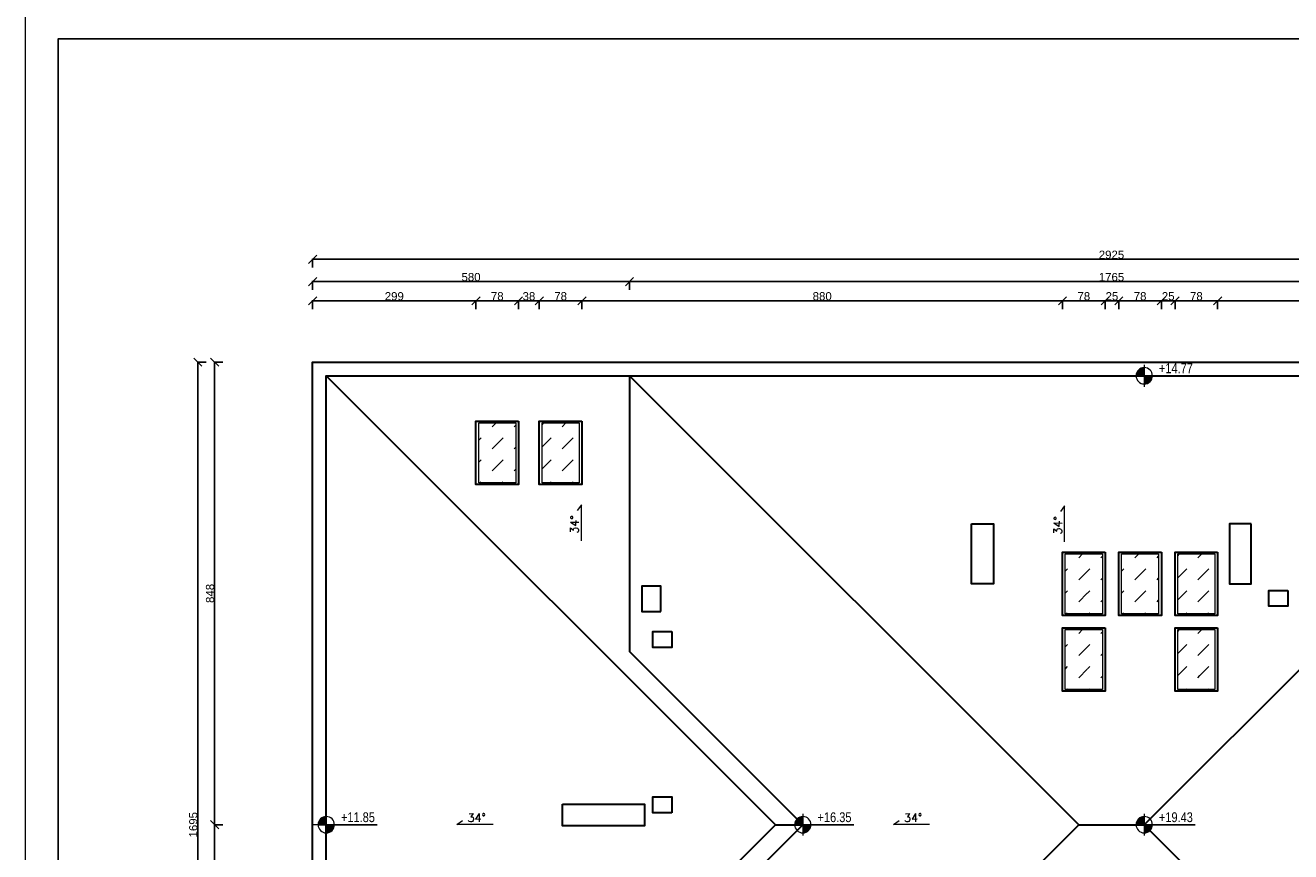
# Model space of a CAD drawing. Header units: millimetres. Extents: x 26456 to 42202, y 436 to 12316.
# Tile 18 of 36: x 35202 to 37519, y 1867 to 3381. Entities that reach past the tile are written whole.
import ezdxf

# ---------------------------------------------------------------- set-up
doc = ezdxf.new("R2010")
doc.units = ezdxf.units.MM
for name, color, linetype, lineweight in [('G-ANNO-DIMS', 111, 'Continuous', 9), ('G-ANNO-TTLB', 6, 'Continuous', 9), ('G-ANNO-TTLB-MEDM', 33, 'Continuous', 25), ('Stolarka okienna', 140, 'Continuous', 15), ('Wymiary', 7, 'Continuous', 9), ('Wypełnienie ścian', 22, 'Continuous', 9), ('Ściany', 22, 'Continuous', 30)]:
    doc.layers.add(name, color=color, linetype=linetype, lineweight=lineweight)
doc.styles.add('Arial_2', font='arial.ttf', dxfattribs={"width": 0.8, "height": 18})
doc.styles.get("Standard").update_dxf_attribs({"font": 'arial.ttf'})
doc.dimstyles.new('ISO-25', dxfattribs={"dimtxt": 15, "dimasz": 15, "dimexe": 1.25, "dimexo": 0.625, "dimtad": 1, "dimdec": 0, "dimtxsty": 'Standard', "dimblk": 'OBLIQUE', "dimcen": 2.5, "dimclrt": 256, "dimadec": 0, "dimazin": 0, "dimtfac": 1, "dimtdec": 0, "dimtmove": 0, "dimatfit": 3, "dimfxl": 15, "dimfxlon": 1, "dimarcsym": 0})

# ---------------------------------------------------------------- blocks, each defined once
blk = doc.blocks.new('_Oblique')
at = {"color": 0, "linetype": 'ByBlock', "lineweight": -2}
blk.add_line((-0.5, -0.5), (0.5, 0.5), dxfattribs=at)
blk = doc.blocks.new('*D37')
at = {"layer": 'Defpoints', "color": 0, "transparency": 16777216}
for p in [(36308.2, 2911.8), (35728.2, 2764.3), (36308.2, 2739.3)]:
    blk.add_point(p, dxfattribs=at)
at = {"layer": 'Wymiary', "color": 0, "lineweight": -2, "transparency": 16777216}
for p, q in [((35728.2, 2896.8), (35728.2, 2913.1)), ((35728.2, 2911.8), (36308.2, 2911.8)), ((36308.2, 2896.8), (36308.2, 2913.1))]:
    blk.add_line(p, q, dxfattribs=at)
at = {"layer": 'Wymiary', "color": 0, "lineweight": -2, "transparency": 16777216, "xscale": 15, "yscale": 15, "zscale": 15, "rotation": 180}
blk.add_blockref('_Oblique', (35728.2, 2911.8), dxfattribs=at)
at = {"layer": 'Wymiary', "color": 0, "lineweight": -2, "transparency": 16777216, "xscale": 15, "yscale": 15, "zscale": 15}
blk.add_blockref('_Oblique', (36308.2, 2911.8), dxfattribs=at)
at = {"layer": 'Wymiary', "transparency": 16777216, "insert": (36018.2, 2920.1), "char_height": 15, "attachment_point": 5}
blk.add_mtext('580', dxfattribs=at)
blk = doc.blocks.new('*D33')
at = {"layer": 'Defpoints', "color": 0, "transparency": 16777216}
for p in [(38073.2, 2911.8), (36308.2, 2739.3), (38073.2, 2739.3)]:
    blk.add_point(p, dxfattribs=at)
at = {"layer": 'Wymiary', "color": 0, "lineweight": -2, "transparency": 16777216}
for p, q in [((36308.2, 2896.8), (36308.2, 2913.1)), ((36308.2, 2911.8), (38073.2, 2911.8)), ((38073.2, 2896.8), (38073.2, 2913.1))]:
    blk.add_line(p, q, dxfattribs=at)
at = {"layer": 'Wymiary', "color": 0, "lineweight": -2, "transparency": 16777216, "xscale": 15, "yscale": 15, "zscale": 15, "rotation": 180}
blk.add_blockref('_Oblique', (36308.2, 2911.8), dxfattribs=at)
at = {"layer": 'Wymiary', "color": 0, "lineweight": -2, "transparency": 16777216, "xscale": 15, "yscale": 15, "zscale": 15}
blk.add_blockref('_Oblique', (38073.2, 2911.8), dxfattribs=at)
at = {"layer": 'Wymiary', "transparency": 16777216, "insert": (37190.7, 2920.1), "char_height": 15, "attachment_point": 5}
blk.add_mtext('1765', dxfattribs=at)
blk = doc.blocks.new('*D35')
at = {"layer": 'Defpoints', "color": 0, "transparency": 16777216}
for p in [(38653.2, 2952.7), (35728.2, 2764.3), (38653.2, 2764.3)]:
    blk.add_point(p, dxfattribs=at)
at = {"layer": 'Wymiary', "color": 0, "lineweight": -2, "transparency": 16777216}
for p, q in [((35728.2, 2937.7), (35728.2, 2953.9)), ((35728.2, 2952.7), (38653.2, 2952.7)), ((38653.2, 2937.7), (38653.2, 2953.9))]:
    blk.add_line(p, q, dxfattribs=at)
at = {"layer": 'Wymiary', "color": 0, "lineweight": -2, "transparency": 16777216, "xscale": 15, "yscale": 15, "zscale": 15, "rotation": 180}
blk.add_blockref('_Oblique', (35728.2, 2952.7), dxfattribs=at)
at = {"layer": 'Wymiary', "color": 0, "lineweight": -2, "transparency": 16777216, "xscale": 15, "yscale": 15, "zscale": 15}
blk.add_blockref('_Oblique', (38653.2, 2952.7), dxfattribs=at)
at = {"layer": 'Wymiary', "transparency": 16777216, "insert": (37190.7, 2961), "char_height": 15, "attachment_point": 5}
blk.add_mtext('2925', dxfattribs=at)
blk = doc.blocks.new('*D36')
at = {"layer": 'Defpoints', "color": 0, "transparency": 16777216}
for p in [(35728.2, 2764.3), (35548.7, 1916.8), (36575.7, 1916.8)]:
    blk.add_point(p, dxfattribs=at)
at = {"layer": 'Wymiary', "color": 0, "lineweight": -2, "transparency": 16777216}
for p, q in [((35563.7, 2764.3), (35547.5, 2764.3)), ((35548.7, 2764.3), (35548.7, 1916.8)), ((35563.7, 1916.8), (35547.5, 1916.8))]:
    blk.add_line(p, q, dxfattribs=at)
at = {"layer": 'Wymiary', "color": 0, "lineweight": -2, "transparency": 16777216, "xscale": 15, "yscale": 15, "zscale": 15}
for p, rotation in [((35548.7, 2764.3), 90), ((35548.7, 1916.8), 270)]:
    blk.add_blockref('_Oblique', p, dxfattribs=dict(at, rotation=rotation))
at = {"layer": 'Wymiary', "transparency": 16777216, "insert": (35540.4, 2340.6), "char_height": 15, "attachment_point": 5, "rotation": 90}
blk.add_mtext('848', dxfattribs=at)
blk = doc.blocks.new('*D31')
at = {"layer": 'Defpoints', "color": 0, "transparency": 16777216}
for p in [(36575.7, 1916.8), (35548.7, 1069.3), (35728.2, 1069.3)]:
    blk.add_point(p, dxfattribs=at)
at = {"layer": 'Wymiary', "color": 0, "lineweight": -2, "transparency": 16777216}
for p, q in [((35563.7, 1916.8), (35547.5, 1916.8)), ((35548.7, 1916.8), (35548.7, 1069.3)), ((35563.7, 1069.3), (35547.5, 1069.3))]:
    blk.add_line(p, q, dxfattribs=at)
at = {"layer": 'Wymiary', "color": 0, "lineweight": -2, "transparency": 16777216, "xscale": 15, "yscale": 15, "zscale": 15}
for p, rotation in [((35548.7, 1916.8), 90), ((35548.7, 1069.3), 270)]:
    blk.add_blockref('_Oblique', p, dxfattribs=dict(at, rotation=rotation))
at = {"layer": 'Wymiary', "transparency": 16777216, "insert": (35540.4, 1493.1), "char_height": 15, "attachment_point": 5, "rotation": 90}
blk.add_mtext('848', dxfattribs=at)
blk = doc.blocks.new('*D32')
at = {"layer": 'Defpoints', "color": 0, "transparency": 16777216}
for p in [(35728.2, 2764.3), (35518, 1069.3), (35728.2, 1069.3)]:
    blk.add_point(p, dxfattribs=at)
at = {"layer": 'Wymiary', "color": 0, "lineweight": -2, "transparency": 16777216}
for p, q in [((35533, 2764.3), (35516.7, 2764.3)), ((35518, 2764.3), (35518, 1069.3)), ((35533, 1069.3), (35516.7, 1069.3))]:
    blk.add_line(p, q, dxfattribs=at)
at = {"layer": 'Wymiary', "color": 0, "lineweight": -2, "transparency": 16777216, "xscale": 15, "yscale": 15, "zscale": 15}
for p, rotation in [((35518, 2764.3), 90), ((35518, 1069.3), 270)]:
    blk.add_blockref('_Oblique', p, dxfattribs=dict(at, rotation=rotation))
at = {"layer": 'Wymiary', "transparency": 16777216, "insert": (35509.7, 1916.8), "char_height": 15, "attachment_point": 5, "rotation": 90}
blk.add_mtext('1695', dxfattribs=at)
blk = doc.blocks.new('*D55')
at = {"layer": 'Defpoints', "color": 0, "transparency": 16777216}
for p in [(36027.2, 2876.7), (35728.2, 2764.3), (36027.2, 2656.3)]:
    blk.add_point(p, dxfattribs=at)
at = {"layer": 'Wymiary', "color": 0, "lineweight": -2, "transparency": 16777216}
for p, q in [((35728.2, 2861.7), (35728.2, 2878)), ((35728.2, 2876.7), (36027.2, 2876.7)), ((36027.2, 2861.7), (36027.2, 2878))]:
    blk.add_line(p, q, dxfattribs=at)
at = {"layer": 'Wymiary', "color": 0, "lineweight": -2, "transparency": 16777216, "xscale": 15, "yscale": 15, "zscale": 15, "rotation": 180}
blk.add_blockref('_Oblique', (35728.2, 2876.7), dxfattribs=at)
at = {"layer": 'Wymiary', "color": 0, "lineweight": -2, "transparency": 16777216, "xscale": 15, "yscale": 15, "zscale": 15}
blk.add_blockref('_Oblique', (36027.2, 2876.7), dxfattribs=at)
at = {"layer": 'Wymiary', "transparency": 16777216, "insert": (35877.7, 2885), "char_height": 15, "attachment_point": 5}
blk.add_mtext('299', dxfattribs=at)
blk = doc.blocks.new('*D52')
at = {"layer": 'Defpoints', "color": 0, "transparency": 16777216}
for p in [(36105.2, 2876.7), (36027.2, 2656.3), (36105.2, 2656.3)]:
    blk.add_point(p, dxfattribs=at)
at = {"layer": 'Wymiary', "color": 0, "lineweight": -2, "transparency": 16777216}
for p, q in [((36027.2, 2861.7), (36027.2, 2878)), ((36027.2, 2876.7), (36105.2, 2876.7)), ((36105.2, 2861.7), (36105.2, 2878))]:
    blk.add_line(p, q, dxfattribs=at)
at = {"layer": 'Wymiary', "color": 0, "lineweight": -2, "transparency": 16777216, "xscale": 15, "yscale": 15, "zscale": 15, "rotation": 180}
blk.add_blockref('_Oblique', (36027.2, 2876.7), dxfattribs=at)
at = {"layer": 'Wymiary', "color": 0, "lineweight": -2, "transparency": 16777216, "xscale": 15, "yscale": 15, "zscale": 15}
blk.add_blockref('_Oblique', (36105.2, 2876.7), dxfattribs=at)
at = {"layer": 'Wymiary', "transparency": 16777216, "insert": (36066.2, 2885), "char_height": 15, "attachment_point": 5}
blk.add_mtext('78', dxfattribs=at)
blk = doc.blocks.new('*D53')
at = {"layer": 'Defpoints', "color": 0, "transparency": 16777216}
for p in [(36143.2, 2876.7), (36105.2, 2656.3), (36143.2, 2656.3)]:
    blk.add_point(p, dxfattribs=at)
at = {"layer": 'Wymiary', "color": 0, "lineweight": -2, "transparency": 16777216}
for p, q in [((36105.2, 2861.7), (36105.2, 2878)), ((36105.2, 2876.7), (36143.2, 2876.7)), ((36143.2, 2861.7), (36143.2, 2878))]:
    blk.add_line(p, q, dxfattribs=at)
at = {"layer": 'Wymiary', "color": 0, "lineweight": -2, "transparency": 16777216, "xscale": 15, "yscale": 15, "zscale": 15, "rotation": 180}
blk.add_blockref('_Oblique', (36105.2, 2876.7), dxfattribs=at)
at = {"layer": 'Wymiary', "color": 0, "lineweight": -2, "transparency": 16777216, "xscale": 15, "yscale": 15, "zscale": 15}
blk.add_blockref('_Oblique', (36143.2, 2876.7), dxfattribs=at)
at = {"layer": 'Wymiary', "transparency": 16777216, "insert": (36124.2, 2885), "char_height": 15, "attachment_point": 5}
blk.add_mtext('38', dxfattribs=at)
blk = doc.blocks.new('*D54')
at = {"layer": 'Defpoints', "color": 0, "transparency": 16777216}
for p in [(36221.2, 2876.7), (36143.2, 2656.3), (36221.2, 2656.3)]:
    blk.add_point(p, dxfattribs=at)
at = {"layer": 'Wymiary', "color": 0, "lineweight": -2, "transparency": 16777216}
for p, q in [((36143.2, 2861.7), (36143.2, 2878)), ((36143.2, 2876.7), (36221.2, 2876.7)), ((36221.2, 2861.7), (36221.2, 2878))]:
    blk.add_line(p, q, dxfattribs=at)
at = {"layer": 'Wymiary', "color": 0, "lineweight": -2, "transparency": 16777216, "xscale": 15, "yscale": 15, "zscale": 15, "rotation": 180}
blk.add_blockref('_Oblique', (36143.2, 2876.7), dxfattribs=at)
at = {"layer": 'Wymiary', "color": 0, "lineweight": -2, "transparency": 16777216, "xscale": 15, "yscale": 15, "zscale": 15}
blk.add_blockref('_Oblique', (36221.2, 2876.7), dxfattribs=at)
at = {"layer": 'Wymiary', "transparency": 16777216, "insert": (36182.2, 2885), "char_height": 15, "attachment_point": 5}
blk.add_mtext('78', dxfattribs=at)
blk = doc.blocks.new('*D47')
at = {"layer": 'Defpoints', "color": 0, "transparency": 16777216}
for p in [(37101.1, 2876.7), (36221.2, 2656.3), (37101.1, 2416.3)]:
    blk.add_point(p, dxfattribs=at)
at = {"layer": 'Wymiary', "color": 0, "lineweight": -2, "transparency": 16777216}
for p, q in [((36221.2, 2861.7), (36221.2, 2878)), ((36221.2, 2876.7), (37101.1, 2876.7)), ((37101.1, 2861.7), (37101.1, 2878))]:
    blk.add_line(p, q, dxfattribs=at)
at = {"layer": 'Wymiary', "color": 0, "lineweight": -2, "transparency": 16777216, "xscale": 15, "yscale": 15, "zscale": 15, "rotation": 180}
blk.add_blockref('_Oblique', (36221.2, 2876.7), dxfattribs=at)
at = {"layer": 'Wymiary', "color": 0, "lineweight": -2, "transparency": 16777216, "xscale": 15, "yscale": 15, "zscale": 15}
blk.add_blockref('_Oblique', (37101.1, 2876.7), dxfattribs=at)
at = {"layer": 'Wymiary', "transparency": 16777216, "insert": (36661.1, 2885), "char_height": 15, "attachment_point": 5}
blk.add_mtext('880', dxfattribs=at)
blk = doc.blocks.new('*D56')
at = {"layer": 'Defpoints', "color": 0, "transparency": 16777216}
for p in [(37282.1, 2876.7), (37204.1, 2416.3), (37282.1, 2416.3)]:
    blk.add_point(p, dxfattribs=at)
at = {"layer": 'Wymiary', "color": 0, "lineweight": -2, "transparency": 16777216}
for p, q in [((37204.1, 2861.7), (37204.1, 2878)), ((37204.1, 2876.7), (37282.1, 2876.7)), ((37282.1, 2861.7), (37282.1, 2878))]:
    blk.add_line(p, q, dxfattribs=at)
at = {"layer": 'Wymiary', "color": 0, "lineweight": -2, "transparency": 16777216, "xscale": 15, "yscale": 15, "zscale": 15, "rotation": 180}
blk.add_blockref('_Oblique', (37204.1, 2876.7), dxfattribs=at)
at = {"layer": 'Wymiary', "color": 0, "lineweight": -2, "transparency": 16777216, "xscale": 15, "yscale": 15, "zscale": 15}
blk.add_blockref('_Oblique', (37282.1, 2876.7), dxfattribs=at)
at = {"layer": 'Wymiary', "transparency": 16777216, "insert": (37243.1, 2885), "char_height": 15, "attachment_point": 5}
blk.add_mtext('78', dxfattribs=at)
blk = doc.blocks.new('*D57')
at = {"layer": 'Defpoints', "color": 0, "transparency": 16777216}
for p in [(37307.1, 2876.7), (37282.1, 2416.3), (37307.1, 2416.3)]:
    blk.add_point(p, dxfattribs=at)
at = {"layer": 'Wymiary', "color": 0, "lineweight": -2, "transparency": 16777216}
for p, q in [((37282.1, 2861.7), (37282.1, 2878)), ((37282.1, 2876.7), (37307.1, 2876.7)), ((37307.1, 2861.7), (37307.1, 2878))]:
    blk.add_line(p, q, dxfattribs=at)
at = {"layer": 'Wymiary', "color": 0, "lineweight": -2, "transparency": 16777216, "xscale": 15, "yscale": 15, "zscale": 15, "rotation": 180}
blk.add_blockref('_Oblique', (37282.1, 2876.7), dxfattribs=at)
at = {"layer": 'Wymiary', "color": 0, "lineweight": -2, "transparency": 16777216, "xscale": 15, "yscale": 15, "zscale": 15}
blk.add_blockref('_Oblique', (37307.1, 2876.7), dxfattribs=at)
at = {"layer": 'Wymiary', "transparency": 16777216, "insert": (37294.6, 2885), "char_height": 15, "attachment_point": 5}
blk.add_mtext('25', dxfattribs=at)
blk = doc.blocks.new('*D58')
at = {"layer": 'Defpoints', "color": 0, "transparency": 16777216}
for p in [(37385.1, 2876.7), (37307.1, 2416.3), (37385.1, 2416.3)]:
    blk.add_point(p, dxfattribs=at)
at = {"layer": 'Wymiary', "color": 0, "lineweight": -2, "transparency": 16777216}
for p, q in [((37307.1, 2861.7), (37307.1, 2878)), ((37307.1, 2876.7), (37385.1, 2876.7)), ((37385.1, 2861.7), (37385.1, 2878))]:
    blk.add_line(p, q, dxfattribs=at)
at = {"layer": 'Wymiary', "color": 0, "lineweight": -2, "transparency": 16777216, "xscale": 15, "yscale": 15, "zscale": 15, "rotation": 180}
blk.add_blockref('_Oblique', (37307.1, 2876.7), dxfattribs=at)
at = {"layer": 'Wymiary', "color": 0, "lineweight": -2, "transparency": 16777216, "xscale": 15, "yscale": 15, "zscale": 15}
blk.add_blockref('_Oblique', (37385.1, 2876.7), dxfattribs=at)
at = {"layer": 'Wymiary', "transparency": 16777216, "insert": (37346.1, 2885), "char_height": 15, "attachment_point": 5}
blk.add_mtext('78', dxfattribs=at)
blk = doc.blocks.new('*D59')
at = {"layer": 'Defpoints', "color": 0, "transparency": 16777216}
for p in [(38088.2, 2876.7), (38088.2, 2656.3), (37385.1, 2416.3)]:
    blk.add_point(p, dxfattribs=at)
at = {"layer": 'Wymiary', "color": 0, "lineweight": -2, "transparency": 16777216}
for p, q in [((37385.1, 2861.7), (37385.1, 2878)), ((37385.1, 2876.7), (38088.2, 2876.7)), ((38088.2, 2861.7), (38088.2, 2878))]:
    blk.add_line(p, q, dxfattribs=at)
at = {"layer": 'Wymiary', "color": 0, "lineweight": -2, "transparency": 16777216, "xscale": 15, "yscale": 15, "zscale": 15, "rotation": 180}
blk.add_blockref('_Oblique', (37385.1, 2876.7), dxfattribs=at)
at = {"layer": 'Wymiary', "color": 0, "lineweight": -2, "transparency": 16777216, "xscale": 15, "yscale": 15, "zscale": 15}
blk.add_blockref('_Oblique', (38088.2, 2876.7), dxfattribs=at)
at = {"layer": 'Wymiary', "transparency": 16777216, "insert": (37736.6, 2885), "char_height": 15, "attachment_point": 5}
blk.add_mtext('703', dxfattribs=at)
blk = doc.blocks.new('*D361')
at = {"layer": 'Defpoints', "color": 0, "transparency": 16777216}
for p in [(37179.1, 2876.7), (37101.1, 2416.3), (37179.1, 2416.3)]:
    blk.add_point(p, dxfattribs=at)
at = {"layer": 'Wymiary', "color": 0, "lineweight": -2, "transparency": 16777216}
for p, q in [((37101.1, 2861.7), (37101.1, 2878)), ((37101.1, 2876.7), (37179.1, 2876.7)), ((37179.1, 2861.7), (37179.1, 2878))]:
    blk.add_line(p, q, dxfattribs=at)
at = {"layer": 'Wymiary', "color": 0, "lineweight": -2, "transparency": 16777216, "xscale": 15, "yscale": 15, "zscale": 15, "rotation": 180}
blk.add_blockref('_Oblique', (37101.1, 2876.7), dxfattribs=at)
at = {"layer": 'Wymiary', "color": 0, "lineweight": -2, "transparency": 16777216, "xscale": 15, "yscale": 15, "zscale": 15}
blk.add_blockref('_Oblique', (37179.1, 2876.7), dxfattribs=at)
at = {"layer": 'Wymiary', "transparency": 16777216, "insert": (37140.1, 2885), "char_height": 15, "attachment_point": 5}
blk.add_mtext('78', dxfattribs=at)
blk = doc.blocks.new('*D362')
at = {"layer": 'Defpoints', "color": 0, "transparency": 16777216}
for p in [(37204.1, 2876.7), (37179.1, 2416.3), (37204.1, 2416.3)]:
    blk.add_point(p, dxfattribs=at)
at = {"layer": 'Wymiary', "color": 0, "lineweight": -2, "transparency": 16777216}
for p, q in [((37179.1, 2861.7), (37179.1, 2878)), ((37179.1, 2876.7), (37204.1, 2876.7)), ((37204.1, 2861.7), (37204.1, 2878))]:
    blk.add_line(p, q, dxfattribs=at)
at = {"layer": 'Wymiary', "color": 0, "lineweight": -2, "transparency": 16777216, "xscale": 15, "yscale": 15, "zscale": 15, "rotation": 180}
blk.add_blockref('_Oblique', (37179.1, 2876.7), dxfattribs=at)
at = {"layer": 'Wymiary', "color": 0, "lineweight": -2, "transparency": 16777216, "xscale": 15, "yscale": 15, "zscale": 15}
blk.add_blockref('_Oblique', (37204.1, 2876.7), dxfattribs=at)
at = {"layer": 'Wymiary', "transparency": 16777216, "insert": (37191.6, 2885), "char_height": 15, "attachment_point": 5}
blk.add_mtext('25', dxfattribs=at)

msp = doc.modelspace()

# ---------------------------------------------------------------- hatches: boundary and pattern name
at = {"layer": 'G-ANNO-DIMS', "true_color": 0x000000}
h = msp.add_hatch(color=18, dxfattribs=at)
edge = h.paths.add_edge_path()
edge.add_arc((37250.7, 2739.3), 15, 90, 180)
edge.add_line((37235.7, 2739.3), (37250.7, 2739.3))
edge.add_line((37250.7, 2739.3), (37250.7, 2754.3))
h = msp.add_hatch(color=18, dxfattribs=at)
edge = h.paths.add_edge_path()
edge.add_arc((37250.7, 2739.3), 15, 270, 360)
edge.add_line((37265.7, 2739.3), (37250.7, 2739.3))
edge.add_line((37250.7, 2739.3), (37250.7, 2724.3))
h = msp.add_hatch(color=18, dxfattribs=at)
edge = h.paths.add_edge_path()
edge.add_arc((35753.2, 1916.8), 15, 90, 180)
edge.add_line((35738.2, 1916.8), (35753.2, 1916.8))
edge.add_line((35753.2, 1916.8), (35753.2, 1931.8))
h = msp.add_hatch(color=18, dxfattribs=at)
edge = h.paths.add_edge_path()
edge.add_arc((36625.7, 1916.8), 15, 90, 180)
edge.add_line((36610.7, 1916.8), (36625.7, 1916.8))
edge.add_line((36625.7, 1916.8), (36625.7, 1931.8))
h = msp.add_hatch(color=18, dxfattribs=at)
edge = h.paths.add_edge_path()
edge.add_arc((37250.7, 1916.8), 15, 90, 180)
edge.add_line((37235.7, 1916.8), (37250.7, 1916.8))
edge.add_line((37250.7, 1916.8), (37250.7, 1931.8))
h = msp.add_hatch(color=18, dxfattribs=at)
edge = h.paths.add_edge_path()
edge.add_arc((35753.2, 1916.8), 15, 270, 360)
edge.add_line((35768.2, 1916.8), (35753.2, 1916.8))
edge.add_line((35753.2, 1916.8), (35753.2, 1901.8))
h = msp.add_hatch(color=18, dxfattribs=at)
edge = h.paths.add_edge_path()
edge.add_arc((36625.7, 1916.8), 15, 270, 360)
edge.add_line((36640.7, 1916.8), (36625.7, 1916.8))
edge.add_line((36625.7, 1916.8), (36625.7, 1901.8))
h = msp.add_hatch(color=18, dxfattribs=at)
edge = h.paths.add_edge_path()
edge.add_arc((37250.7, 1916.8), 15, 270, 360)
edge.add_line((37265.7, 1916.8), (37250.7, 1916.8))
edge.add_line((37250.7, 1916.8), (37250.7, 1901.8))
at = {"layer": 'Wypełnienie ścian', "true_color": 0x000000}
h = msp.add_hatch(dxfattribs=at)
h.set_pattern_fill('DASH', color=18, scale=9, angle=45)
h.set_pattern_definition([(45, (20983.428, -3375.368), (3e-15, 40.411153), [28.575, -28.575])])
h.paths.add_polyline_path([(36072.4, 2543.5), (36032.2, 2543.5), (36032.2, 2584), (36072.7, 2584)])
h.paths.add_polyline_path([(36100.2, 2543.5), (36072.7, 2543.5), (36072.7, 2584), (36100.2, 2584)])
h.paths.add_polyline_path([(36100.2, 2584), (36072.7, 2584), (36072.7, 2653.1), (36100.2, 2653.1)])
h.paths.add_polyline_path([(36072.7, 2584), (36032.2, 2584), (36032.2, 2653.1), (36072.7, 2653.1)])
h = msp.add_hatch(dxfattribs=at)
h.set_pattern_fill('DASH', color=18, scale=9, angle=45)
h.set_pattern_definition([(45, (21111.428, -3375.368), (3e-15, 40.411153), [28.575, -28.575])])
h.paths.add_polyline_path([(36188.4, 2543.5), (36148.2, 2543.5), (36148.2, 2584), (36188.7, 2584)])
h.paths.add_polyline_path([(36216.2, 2543.5), (36188.7, 2543.5), (36188.7, 2584), (36216.2, 2584)])
h.paths.add_polyline_path([(36216.2, 2584), (36188.7, 2584), (36188.7, 2653.1), (36216.2, 2653.1)])
h.paths.add_polyline_path([(36188.7, 2584), (36148.2, 2584), (36148.2, 2653.1), (36188.7, 2653.1)])
h = msp.add_hatch(dxfattribs=at)
h.set_pattern_fill('DASH', color=18, scale=9, angle=45)
h.set_pattern_definition([(45, (22057.316, -3615.452), (3e-15, 40.411153), [28.575, -28.575])])
h.paths.add_polyline_path([(37146.3, 2303.4), (37106.1, 2303.4), (37106.1, 2343.9), (37146.5, 2343.9)])
h.paths.add_polyline_path([(37174.1, 2303.4), (37146.6, 2303.4), (37146.6, 2343.9), (37174.1, 2343.9)])
h.paths.add_polyline_path([(37174.1, 2343.9), (37146.6, 2343.9), (37146.6, 2413), (37174.1, 2413)])
h.paths.add_polyline_path([(37146.6, 2343.9), (37106.1, 2343.9), (37106.1, 2413), (37146.6, 2413)])
h = msp.add_hatch(dxfattribs=at)
h.set_pattern_fill('DASH', color=18, scale=9, angle=45)
h.set_pattern_definition([(45, (22160.316, -3615.452), (3e-15, 40.411153), [28.575, -28.575])])
h.paths.add_polyline_path([(37249.3, 2303.4), (37209.1, 2303.4), (37209.1, 2343.9), (37249.5, 2343.9)])
h.paths.add_polyline_path([(37277.1, 2303.4), (37249.6, 2303.4), (37249.6, 2343.9), (37277.1, 2343.9)])
h.paths.add_polyline_path([(37277.1, 2343.9), (37249.6, 2343.9), (37249.6, 2413), (37277.1, 2413)])
h.paths.add_polyline_path([(37249.6, 2343.9), (37209.1, 2343.9), (37209.1, 2413), (37249.6, 2413)])
h = msp.add_hatch(dxfattribs=at)
h.set_pattern_fill('DASH', color=18, scale=9, angle=45)
h.set_pattern_definition([(45, (22275.316, -3615.452), (3e-15, 40.411153), [28.575, -28.575])])
h.paths.add_polyline_path([(37352.3, 2303.4), (37312.1, 2303.4), (37312.1, 2343.9), (37352.5, 2343.9)])
h.paths.add_polyline_path([(37380.1, 2303.4), (37352.6, 2303.4), (37352.6, 2343.9), (37380.1, 2343.9)])
h.paths.add_polyline_path([(37380.1, 2343.9), (37352.6, 2343.9), (37352.6, 2413), (37380.1, 2413)])
h.paths.add_polyline_path([(37352.6, 2343.9), (37312.1, 2343.9), (37312.1, 2413), (37352.6, 2413)])
h = msp.add_hatch(dxfattribs=at)
h.set_pattern_fill('DASH', color=18, scale=9, angle=45)
h.set_pattern_definition([(45, (22057.316, -3754.216), (3e-15, 40.411153), [28.575, -28.575])])
h.paths.add_polyline_path([(37146.3, 2164.6), (37106.1, 2164.6), (37106.1, 2205.1), (37146.5, 2205.1)])
h.paths.add_polyline_path([(37174.1, 2164.6), (37146.6, 2164.6), (37146.6, 2205.1), (37174.1, 2205.1)])
h.paths.add_polyline_path([(37174.1, 2205.1), (37146.6, 2205.1), (37146.6, 2274.3), (37174.1, 2274.3)])
h.paths.add_polyline_path([(37146.6, 2205.1), (37106.1, 2205.1), (37106.1, 2274.3), (37146.6, 2274.3)])
h = msp.add_hatch(dxfattribs=at)
h.set_pattern_fill('DASH', color=18, scale=9, angle=45)
h.set_pattern_definition([(45, (22275.316, -3754.216), (3e-15, 40.411153), [28.575, -28.575])])
h.paths.add_polyline_path([(37352.3, 2164.6), (37312.1, 2164.6), (37312.1, 2205.1), (37352.5, 2205.1)])
h.paths.add_polyline_path([(37380.1, 2164.6), (37352.6, 2164.6), (37352.6, 2205.1), (37380.1, 2205.1)])
h.paths.add_polyline_path([(37380.1, 2205.1), (37352.6, 2205.1), (37352.6, 2274.3), (37380.1, 2274.3)])
h.paths.add_polyline_path([(37352.6, 2205.1), (37312.1, 2205.1), (37312.1, 2274.3), (37352.6, 2274.3)])

# ---------------------------------------------------------------- linework, layer by layer
at = {"layer": 'G-ANNO-DIMS', "color": 18, "true_color": 0x000000}
for p, q in [((37250.7, 2759.3), (37250.7, 2719.3)), ((37344.1, 2739.3), (37226.2, 2739.3)), ((37270.7, 2739.3), (37230.7, 2739.3)), ((37235.7, 2739.3), (37250.7, 2739.3)), ((37250.7, 2739.3), (37250.7, 2754.3)), ((37265.7, 2739.3), (37250.7, 2739.3)), ((37250.7, 2739.3), (37250.7, 2724.3)), ((37250.7, 2739.3), (37344.1, 2739.3)), ((35753.2, 1936.8), (35753.2, 1896.8)), ((35753.2, 1916.8), (35753.2, 1931.8)), ((36625.7, 1936.8), (36625.7, 1896.8)), ((36625.7, 1916.8), (36625.7, 1931.8)), ((37250.7, 1936.8), (37250.7, 1896.8)), ((37250.7, 1916.8), (37250.7, 1931.8)), ((35846.6, 1916.8), (35728.7, 1916.8)), ((35773.2, 1916.8), (35733.2, 1916.8)), ((35738.2, 1916.8), (35753.2, 1916.8)), ((35768.2, 1916.8), (35753.2, 1916.8)), ((35753.2, 1916.8), (35753.2, 1901.8)), ((35753.2, 1916.8), (35846.6, 1916.8)), ((36719.1, 1916.8), (36601.2, 1916.8)), ((36645.7, 1916.8), (36605.7, 1916.8)), ((36610.7, 1916.8), (36625.7, 1916.8)), ((36640.7, 1916.8), (36625.7, 1916.8)), ((36625.7, 1916.8), (36625.7, 1901.8)), ((36625.7, 1916.8), (36719.1, 1916.8)), ((37344.1, 1916.8), (37226.2, 1916.8)), ((37270.7, 1916.8), (37230.7, 1916.8)), ((37235.7, 1916.8), (37250.7, 1916.8)), ((37265.7, 1916.8), (37250.7, 1916.8)), ((37250.7, 1916.8), (37250.7, 1901.8)), ((37250.7, 1916.8), (37344.1, 1916.8))]:
    msp.add_line(p, q, dxfattribs=at)
for centre, start, end in [((37250.7, 2739.3), 90, 180), ((37250.7, 2739.3), 180, 270), ((37250.7, 2739.3), 0, 90), ((37250.7, 2739.3), 270, 0), ((35753.2, 1916.8), 90, 180), ((35753.2, 1916.8), 0, 90), ((36625.7, 1916.8), 90, 180), ((36625.7, 1916.8), 0, 90), ((37250.7, 1916.8), 90, 180), ((37250.7, 1916.8), 0, 90), ((35753.2, 1916.8), 180, 270), ((35753.2, 1916.8), 270, 0), ((36625.7, 1916.8), 180, 270), ((36625.7, 1916.8), 270, 0), ((37250.7, 1916.8), 180, 270), ((37250.7, 1916.8), 270, 0)]:
    msp.add_arc(centre, 15, start, end, dxfattribs=at)
at = {"layer": 'G-ANNO-TTLB'}
msp.add_lwpolyline([(40202.1, 3406.5), (35202.1, 3406.5), (35202.1, 436.5), (40202.1, 436.5)], close=True, dxfattribs=at)
at = {"layer": 'G-ANNO-TTLB-MEDM'}
msp.add_lwpolyline([(40142.1, 3356.5), (35262.1, 3356.5), (35262.1, 496.5), (40142.1, 496.5)], close=True, dxfattribs=at)
at = {"layer": 'Stolarka okienna'}
for p, q in [((36220.2, 2502.8), (36212.7, 2492.4)), ((36220.2, 2436.7), (36220.2, 2502.8)), ((37105, 2501.1), (37097.6, 2490.7)), ((37105, 2435), (37105, 2501.1)), ((35992.4, 1917.3), (36002.8, 1924.8)), ((36791.5, 1917.3), (36801.9, 1924.8)), ((36058.5, 1917.3), (35992.4, 1917.3)), ((36857.5, 1917.3), (36791.5, 1917.3))]:
    msp.add_line(p, q, dxfattribs=at)
for points in [[(36100.2, 2653.1), (36100.2, 2543.5), (36032.2, 2543.5), (36032.2, 2653.1)], [(36216.2, 2653.1), (36216.2, 2543.5), (36148.2, 2543.5), (36148.2, 2653.1)], [(37174.1, 2413), (37174.1, 2303.4), (37106.1, 2303.4), (37106.1, 2413)], [(37277.1, 2413), (37277.1, 2303.4), (37209.1, 2303.4), (37209.1, 2413)], [(37380.1, 2413), (37380.1, 2303.4), (37312.1, 2303.4), (37312.1, 2413)], [(37174.1, 2274.3), (37174.1, 2164.6), (37106.1, 2164.6), (37106.1, 2274.3)], [(37380.1, 2274.3), (37380.1, 2164.6), (37312.1, 2164.6), (37312.1, 2274.3)]]:
    msp.add_lwpolyline(points, close=True, dxfattribs=at)
at = {"layer": 'Ściany'}
for p, q in [((35753.2, 2739.3), (36575.7, 1916.8)), ((35753.2, 2739.3), (35992.2, 2739.3)), ((36308.2, 2739.3), (37130.7, 1916.8)), ((36308.2, 2739.3), (36308.2, 2234.3)), ((38073.2, 2739.3), (37250.7, 1916.8)), ((36625.7, 1916.8), (36308.2, 2234.3)), ((35753.2, 1094.3), (36575.7, 1916.8)), ((36308.2, 1094.3), (37130.7, 1916.8)), ((36625.7, 1916.8), (36367.4, 1658.6)), ((36575.7, 1916.8), (36625.7, 1916.8)), ((37130.7, 1916.8), (37250.7, 1916.8)), ((37478.9, 1688.6), (37250.7, 1916.8))]:
    msp.add_line(p, q, dxfattribs=at)
for points in [[(38653.2, 1069.3), (35728.2, 1069.3), (35728.2, 2764.3), (38653.2, 2764.3)], [(38628.2, 1094.3), (35753.2, 1094.3), (35753.2, 2739.3), (38628.2, 2739.3)], [(36105.2, 2656.3), (36105.2, 2540.3), (36027.2, 2540.3), (36027.2, 2656.3)], [(36221.2, 2656.3), (36221.2, 2540.3), (36143.2, 2540.3), (36143.2, 2656.3)], [(36934.7, 2467.9), (36974.7, 2467.9), (36974.7, 2357.9), (36934.7, 2357.9)], [(37446.7, 2467.9), (37406.7, 2467.9), (37406.7, 2357.9), (37446.7, 2357.9)], [(37179.1, 2416.3), (37179.1, 2300.3), (37101.1, 2300.3), (37101.1, 2416.3)], [(37282.1, 2416.3), (37282.1, 2300.3), (37204.1, 2300.3), (37204.1, 2416.3)], [(37385.1, 2416.3), (37385.1, 2300.3), (37307.1, 2300.3), (37307.1, 2416.3)], [(36365.9, 2307.5), (36365.9, 2330.7), (36365.9, 2353.9), (36330.9, 2353.9), (36330.9, 2330.7), (36330.9, 2307.5)], [(37513.9, 2346.2), (37513.9, 2317), (37478.9, 2317), (37478.9, 2346.2)], [(36385.9, 2270.9), (36385.9, 2241.6), (36350.9, 2241.6), (36350.9, 2270.9)], [(37179.1, 2277.5), (37179.1, 2161.5), (37101.1, 2161.5), (37101.1, 2277.5)], [(37385.1, 2277.5), (37385.1, 2161.5), (37307.1, 2161.5), (37307.1, 2277.5)], [(36185.7, 1954.8), (36335.7, 1954.8), (36335.7, 1914.8), (36185.7, 1914.8)]]:
    msp.add_lwpolyline(points, close=True, dxfattribs=at)
msp.add_lwpolyline([(36385.9, 1938.5), (36350.9, 1938.5), (36350.9, 1967.7), (36385.9, 1967.7), (36385.9, 1938.5)], dxfattribs=at)

# ---------------------------------------------------------------- texts
at = {"layer": 'G-ANNO-DIMS', "color": 18, "true_color": 0x000000, "char_height": 18, "width": 60.159, "attachment_point": 1, "line_spacing_factor": 0.941778, "style": 'Arial_2'}
for s, insert in [('+14.77', (37277.6, 2762.1)), ('+11.85', (35780.1, 1939.6)), ('+16.35', (36652.6, 1939.6)), ('+19.43', (37277.6, 1939.6))]:
    msp.add_mtext(s, dxfattribs=dict(at, insert=insert))
at = {"layer": 'Stolarka okienna', "char_height": 15}
for insert, attachment_point, rotation in [((36200, 2450.2), 1, 89.1217), ((37084.9, 2448.5), 1, 89.1217), ((36045, 1937.5), 3, 0.8783), ((36844.1, 1937.5), 3, 0.8783)]:
    msp.add_mtext('{\\Fsimplex|c0;34%%D}', dxfattribs=dict(at, insert=insert, attachment_point=attachment_point, rotation=rotation))

# ---------------------------------------------------------------- dimensions: what is measured, and where the dimension line sits
at = {"layer": 'Wymiary'}
for base, p1, p2, picture, middle in [((38653.2, 2952.7), (35728.2, 2764.3), (38653.2, 2764.3), '*D35', (37190.7, 2961)), ((36308.2, 2911.8), (35728.2, 2764.3), (36308.2, 2739.3), '*D37', (36018.2, 2920.1)), ((36027.2, 2876.7), (35728.2, 2764.3), (36027.2, 2656.3), '*D55', (35877.7, 2885)), ((36105.2, 2876.7), (36027.2, 2656.3), (36105.2, 2656.3), '*D52', (36066.2, 2885)), ((36143.2, 2876.7), (36105.2, 2656.3), (36143.2, 2656.3), '*D53', (36124.2, 2885)), ((36221.2, 2876.7), (36143.2, 2656.3), (36221.2, 2656.3), '*D54', (36182.2, 2885)), ((37101.1, 2876.7), (36221.2, 2656.3), (37101.1, 2416.3), '*D47', (36661.1, 2885)), ((37179.1, 2876.7), (37101.1, 2416.3), (37179.1, 2416.3), '*D361', (37140.1, 2885)), ((37204.1, 2876.7), (37179.1, 2416.3), (37204.1, 2416.3), '*D362', (37191.6, 2885)), ((37282.1, 2876.7), (37204.1, 2416.3), (37282.1, 2416.3), '*D56', (37243.1, 2885)), ((37307.1, 2876.7), (37282.1, 2416.3), (37307.1, 2416.3), '*D57', (37294.6, 2885)), ((37385.1, 2876.7), (37307.1, 2416.3), (37385.1, 2416.3), '*D58', (37346.1, 2885)), ((38088.2, 2876.7), (37385.1, 2416.3), (38088.2, 2656.3), '*D59', (37736.6, 2885))]:
    dim = msp.add_linear_dim(base=base, p1=p1, p2=p2, dimstyle='ISO-25', dxfattribs=at)
    dim.commit()
    dim.dimension.update_dxf_attribs({"geometry": picture, "text_midpoint": middle})
dim = msp.add_linear_dim(base=(38073.2, 2911.8), p1=(36308.2, 2739.3), p2=(38073.2, 2739.3), dimstyle='ISO-25', override={"dimtmove": 1}, dxfattribs=at)
dim.commit()
dim.dimension.update_dxf_attribs({"geometry": '*D33', "text_midpoint": (37190.7, 2920.1)})
for base, p1, p2, picture, middle in [((35518, 1069.3), (35728.2, 2764.3), (35728.2, 1069.3), '*D32', (35509.7, 1916.8)), ((35548.7061797, 1916.8438781), (35728.1724522, 2764.3438781), (36575.6724522, 1916.8438781), '*D36', (35540.4225849, 2340.5938781))]:
    dim = msp.add_linear_dim(base=base, p1=p1, p2=p2, angle=90, dimstyle='ISO-25', dxfattribs=at)
    dim.commit()
    dim.dimension.update_dxf_attribs({"geometry": picture, "text_midpoint": middle})
dim = msp.add_linear_dim(base=(35548.7061797, 1069.3438781), p1=(36575.6724522, 1916.8438781), p2=(35728.1724522, 1069.3438781), angle=90, dimstyle='ISO-25', override={"dimtmove": 1}, dxfattribs=at)
dim.commit()
dim.dimension.update_dxf_attribs({"geometry": '*D31', "text_midpoint": (35540.4225849, 1493.0938781)})

doc.saveas('drawing.dxf')
